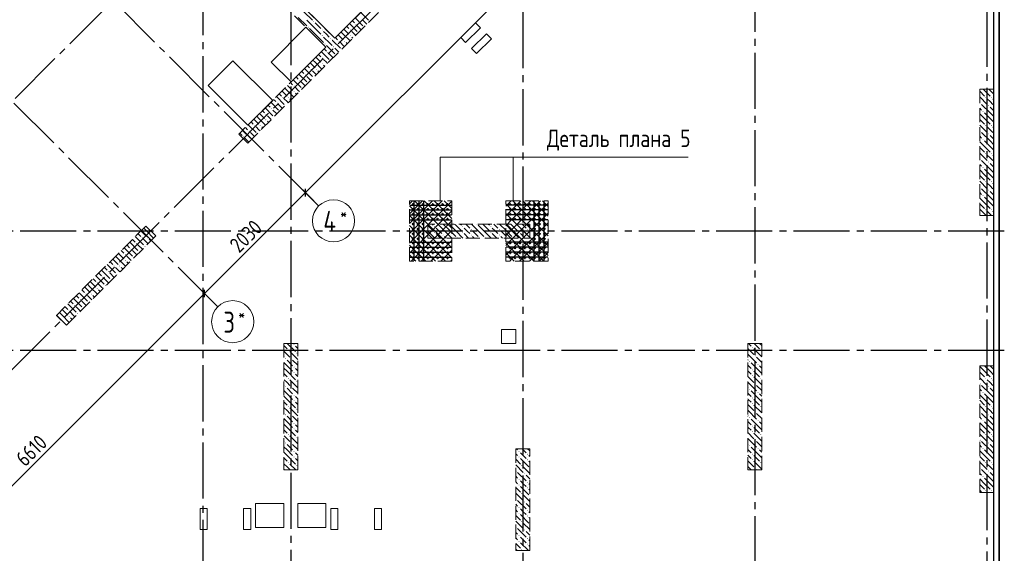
# Model space of a CAD drawing. Header units: millimetres. Extents: x 0 to 43617, y 0 to 59400.
# Tile 11 of 29: x 19218 to 33224, y 14442 to 22040. Entities that reach past the tile are written whole.
import ezdxf

# ---------------------------------------------------------------- set-up
doc = ezdxf.new("R2010")
doc.units = ezdxf.units.MM
doc.linetypes.add('______2', pattern=[270, 200, -70])
doc.linetypes.add('______5', pattern=[1100, 800, -100, 100, -100])
for name, color, linetype, lineweight in [('Standard', 7, 'Continuous', 25), ('Вспомогательная арматура', 7, 'Continuous', 25), ('ЖБ Пилон', 180, 'Continuous', 25), ('Оси', 40, '______5', 18), ('Поперечная арматура', 7, 'Continuous', 25), ('Примечания', 7, 'Continuous', 25)]:
    doc.layers.add(name, color=color, linetype=linetype, lineweight=lineweight)
doc.layers.add('ЖБ Перекрытие верхний уровень', color=7, linetype='Continuous', lineweight=25, true_color=0xe0e0ff)
doc.layers.add('ЖБ Стена верхний уровень', color=7, linetype='Continuous', lineweight=25, true_color=0x006e00)
doc.styles.add('GOST 2.304-81', font='txt')
doc.styles.add('ISOCPEUR', font='txt')

msp = doc.modelspace()

# ---------------------------------------------------------------- hatches: boundary and pattern name
at = {"layer": 'ЖБ Пилон', "linetype": 'Continuous', "lineweight": 18, "transparency": 33554687}
for points in [[(32954, 20933), (32961, 20940), (32967, 20933), (32961, 20927)], [(33034, 20933), (33041, 20940), (33047, 20933), (33041, 20927)], [(32874, 20853), (32881, 20860), (32887, 20853), (32881, 20847)], [(32914, 20733), (32921, 20740), (32927, 20733), (32921, 20727)], [(32994, 20813), (33001, 20820), (33007, 20813), (33001, 20807)], [(32874, 20453), (32881, 20460), (32887, 20453), (32881, 20447)], [(32954, 20533), (32961, 20540), (32967, 20533), (32961, 20527)], [(33034, 20533), (33041, 20540), (33047, 20533), (33041, 20527)], [(32914, 20333), (32921, 20340), (32927, 20333), (32921, 20327)], [(32994, 20413), (33001, 20420), (33007, 20413), (33001, 20407)], [(32874, 20053), (32881, 20060), (32887, 20053), (32881, 20047)], [(32954, 20133), (32961, 20140), (32967, 20133), (32961, 20127)], [(33034, 20133), (33041, 20140), (33047, 20133), (33041, 20127)], [(32914, 19933), (32921, 19940), (32927, 19933), (32921, 19927)], [(32994, 20013), (33001, 20020), (33007, 20013), (33001, 20007)], [(32874, 19653), (32881, 19660), (32887, 19653), (32881, 19647)], [(32954, 19733), (32961, 19740), (32967, 19733), (32961, 19727)], [(32994, 19613), (33001, 19620), (33007, 19613), (33001, 19607)], [(33034, 19733), (33041, 19740), (33047, 19733), (33041, 19727)], [(32914, 19533), (32921, 19540), (32927, 19533), (32921, 19527)], [(32954, 19333), (32961, 19340), (32967, 19333), (32961, 19327)], [(33034, 19333), (33041, 19340), (33047, 19333), (33041, 19327)], [(32874, 19253), (32881, 19260), (32887, 19253), (32884, 19250), (32878, 19250)], [(25114, 19093), (25121, 19100), (25127, 19093), (25121, 19087)], [(25234, 19053), (25241, 19060), (25247, 19053), (25241, 19047)], [(25324, 19130), (25321, 19127), (25318, 19130)], [(25514, 19093), (25521, 19100), (25527, 19093), (25521, 19087)], [(25634, 19053), (25641, 19060), (25647, 19053), (25641, 19047)], [(25724, 19130), (25721, 19127), (25718, 19130)], [(25914, 19093), (25921, 19100), (25927, 19093), (25921, 19087)], [(26034, 19053), (26041, 19060), (26047, 19053), (26041, 19047)], [(26124, 19130), (26121, 19127), (26118, 19130)], [(26314, 19093), (26321, 19100), (26327, 19093), (26321, 19087)], [(26434, 19053), (26441, 19060), (26447, 19053), (26441, 19047)], [(20954, 18933), (20961, 18940), (20967, 18933), (20961, 18927)], [(21034, 18933), (21041, 18940), (21047, 18933), (21041, 18927)], [(25034, 18933), (25041, 18940), (25047, 18933), (25044, 18930), (25038, 18930)], [(25114, 19013), (25121, 19020), (25127, 19013), (25121, 19007)], [(25234, 18973), (25241, 18980), (25247, 18973), (25241, 18967)], [(25354, 18933), (25361, 18940), (25367, 18933), (25364, 18930), (25358, 18930)], [(25434, 18933), (25441, 18940), (25447, 18933), (25444, 18930), (25438, 18930)], [(25514, 19013), (25521, 19020), (25527, 19013), (25521, 19007)], [(25634, 18973), (25641, 18980), (25647, 18973), (25641, 18967)], [(25754, 18933), (25761, 18940), (25767, 18933), (25764, 18930), (25758, 18930)], [(25834, 18933), (25841, 18940), (25847, 18933), (25844, 18930), (25838, 18930)], [(25914, 19013), (25921, 19020), (25927, 19013), (25921, 19007)], [(26034, 18973), (26041, 18980), (26047, 18973), (26041, 18967)], [(26154, 18933), (26161, 18940), (26167, 18933), (26164, 18930), (26158, 18930)], [(26234, 18933), (26241, 18940), (26247, 18933), (26244, 18930), (26238, 18930)], [(26314, 19013), (26321, 19020), (26327, 19013), (26321, 19007)], [(26434, 18973), (26441, 18980), (26447, 18973), (26441, 18967)], [(20794, 18773), (20801, 18780), (20807, 18773), (20801, 18767)], [(20874, 18853), (20881, 18860), (20887, 18853), (20881, 18847)], [(20994, 18813), (21001, 18820), (21007, 18813), (21001, 18807)], [(20714, 18693), (20721, 18700), (20727, 18693), (20721, 18687)], [(20834, 18653), (20841, 18660), (20847, 18653), (20841, 18647)], [(20914, 18733), (20921, 18740), (20927, 18733), (20921, 18727)], [(20554, 18533), (20561, 18540), (20567, 18533), (20561, 18527)], [(20634, 18533), (20641, 18540), (20647, 18533), (20641, 18527)], [(20714, 18613), (20721, 18620), (20727, 18613), (20721, 18607)], [(20394, 18373), (20401, 18380), (20407, 18373), (20401, 18367)], [(20474, 18453), (20481, 18460), (20487, 18453), (20481, 18447)], [(20594, 18413), (20601, 18420), (20607, 18413), (20601, 18407)], [(20314, 18293), (20321, 18300), (20327, 18293), (20321, 18287)], [(20314, 18213), (20321, 18220), (20327, 18213), (20321, 18207)], [(20434, 18253), (20441, 18260), (20447, 18253), (20441, 18247)], [(20514, 18333), (20521, 18340), (20527, 18333), (20521, 18327)], [(20154, 18133), (20161, 18140), (20167, 18133), (20161, 18127)], [(20234, 18133), (20241, 18140), (20247, 18133), (20241, 18127)], [(19994, 17973), (20001, 17980), (20007, 17973), (20001, 17967)], [(20074, 18053), (20081, 18060), (20087, 18053), (20081, 18047)], [(20114, 17933), (20121, 17940), (20127, 17933), (20121, 17927)], [(20194, 18013), (20201, 18020), (20207, 18013), (20201, 18007)], [(19914, 17893), (19921, 17900), (19927, 17893), (19921, 17887)], [(19914, 17813), (19921, 17820), (19927, 17813), (19921, 17807)], [(20034, 17853), (20041, 17860), (20047, 17853), (20041, 17847)], [(19836, 17734), (19841, 17740), (19847, 17733), (19842, 17728)], [(23114, 17413), (23121, 17420), (23127, 17413), (23121, 17407)], [(29634, 17373), (29641, 17380), (29647, 17373), (29641, 17367)], [(23034, 17333), (23041, 17340), (23047, 17333), (23041, 17327)], [(23154, 17293), (23161, 17300), (23167, 17293), (23161, 17287)], [(29674, 17253), (29681, 17260), (29687, 17253), (29681, 17247)], [(29754, 17333), (29761, 17340), (29767, 17333), (29761, 17327)], [(22994, 17213), (23001, 17220), (23007, 17213), (23001, 17207)], [(23074, 17213), (23081, 17220), (23087, 17213), (23081, 17207)], [(23114, 17093), (23121, 17100), (23127, 17093), (23121, 17087)], [(29594, 17173), (29601, 17180), (29607, 17173), (29601, 17167)], [(29714, 17133), (29721, 17140), (29727, 17133), (29721, 17127)], [(23114, 17013), (23121, 17020), (23127, 17013), (23121, 17007)], [(29634, 17053), (29641, 17060), (29647, 17053), (29641, 17047)], [(29634, 16973), (29641, 16980), (29647, 16973), (29641, 16967)], [(22994, 16813), (23001, 16820), (23007, 16813), (23001, 16807)], [(23034, 16933), (23041, 16940), (23047, 16933), (23041, 16927)], [(23074, 16813), (23081, 16820), (23087, 16813), (23081, 16807)], [(23154, 16893), (23161, 16900), (23167, 16893), (23161, 16887)], [(29674, 16853), (29681, 16860), (29687, 16853), (29681, 16847)], [(29754, 16933), (29761, 16940), (29767, 16933), (29761, 16927)], [(32874, 16853), (32881, 16860), (32887, 16853), (32881, 16847)], [(32954, 16933), (32961, 16940), (32967, 16933), (32961, 16927)], [(32994, 16813), (33001, 16820), (33007, 16813), (33001, 16807)], [(33034, 16933), (33041, 16940), (33047, 16933), (33041, 16927)], [(23114, 16693), (23121, 16700), (23127, 16693), (23121, 16687)], [(29594, 16773), (29601, 16780), (29607, 16773), (29601, 16767)], [(29714, 16733), (29721, 16740), (29727, 16733), (29721, 16727)], [(32914, 16733), (32921, 16740), (32927, 16733), (32921, 16727)], [(23034, 16533), (23041, 16540), (23047, 16533), (23041, 16527)], [(23114, 16613), (23121, 16620), (23127, 16613), (23121, 16607)], [(29634, 16653), (29641, 16660), (29647, 16653), (29641, 16647)], [(29634, 16573), (29641, 16580), (29647, 16573), (29641, 16567)], [(29754, 16533), (29761, 16540), (29767, 16533), (29761, 16527)], [(32954, 16533), (32961, 16540), (32967, 16533), (32961, 16527)], [(33034, 16533), (33041, 16540), (33047, 16533), (33041, 16527)], [(22994, 16413), (23001, 16420), (23007, 16413), (23001, 16407)], [(23074, 16413), (23081, 16420), (23087, 16413), (23081, 16407)], [(23154, 16493), (23161, 16500), (23167, 16493), (23161, 16487)], [(29674, 16453), (29681, 16460), (29687, 16453), (29681, 16447)], [(32874, 16453), (32881, 16460), (32887, 16453), (32881, 16447)], [(32994, 16413), (33001, 16420), (33007, 16413), (33001, 16407)], [(23114, 16293), (23121, 16300), (23127, 16293), (23121, 16287)], [(29594, 16373), (29601, 16380), (29607, 16373), (29601, 16367)], [(29634, 16253), (29641, 16260), (29647, 16253), (29641, 16247)], [(29714, 16333), (29721, 16340), (29727, 16333), (29721, 16327)], [(32914, 16333), (32921, 16340), (32927, 16333), (32921, 16327)], [(23034, 16133), (23041, 16140), (23047, 16133), (23041, 16127)], [(23114, 16213), (23121, 16220), (23127, 16213), (23121, 16207)], [(29634, 16173), (29641, 16180), (29647, 16173), (29641, 16167)], [(29754, 16133), (29761, 16140), (29767, 16133), (29761, 16127)], [(32954, 16133), (32961, 16140), (32967, 16133), (32961, 16127)], [(33034, 16133), (33041, 16140), (33047, 16133), (33041, 16127)], [(22994, 16013), (23001, 16020), (23007, 16013), (23001, 16007)], [(23074, 16013), (23081, 16020), (23087, 16013), (23081, 16007)], [(23154, 16093), (23161, 16100), (23167, 16093), (23161, 16087)], [(29594, 15973), (29601, 15980), (29607, 15973), (29601, 15967)], [(29674, 16053), (29681, 16060), (29687, 16053), (29681, 16047)], [(32874, 16053), (32881, 16060), (32887, 16053), (32881, 16047)], [(32994, 16013), (33001, 16020), (33007, 16013), (33001, 16007)], [(23114, 15893), (23121, 15900), (23127, 15893), (23121, 15887)], [(26314, 15893), (26321, 15900), (26327, 15893), (26321, 15887)], [(26434, 15853), (26441, 15860), (26447, 15853), (26441, 15847)], [(29634, 15853), (29641, 15860), (29647, 15853), (29641, 15847)], [(29714, 15933), (29721, 15940), (29727, 15933), (29721, 15927)], [(32914, 15933), (32921, 15940), (32927, 15933), (32921, 15927)], [(23034, 15733), (23041, 15740), (23047, 15733), (23041, 15727)], [(23114, 15813), (23121, 15820), (23127, 15813), (23121, 15807)], [(23154, 15693), (23161, 15700), (23167, 15693), (23161, 15687)], [(26314, 15813), (26321, 15820), (26327, 15813), (26321, 15807)], [(26354, 15693), (26361, 15700), (26367, 15693), (26361, 15687)], [(26434, 15773), (26441, 15780), (26447, 15773), (26441, 15767)], [(29634, 15773), (29641, 15780), (29647, 15773), (29641, 15767)], [(29754, 15733), (29761, 15740), (29767, 15733), (29761, 15727)], [(32954, 15733), (32961, 15740), (32967, 15733), (32961, 15727)], [(33034, 15733), (33041, 15740), (33047, 15733), (33041, 15727)], [(26274, 15613), (26281, 15620), (26287, 15613), (26281, 15607)], [(26394, 15573), (26401, 15580), (26407, 15573), (26401, 15567)], [(29674, 15653), (29681, 15660), (29687, 15653), (29681, 15647)], [(32874, 15653), (32881, 15660), (32887, 15653), (32881, 15647)], [(32994, 15613), (33001, 15620), (33007, 15613), (33001, 15607)], [(26314, 15493), (26321, 15500), (26327, 15493), (26321, 15487)], [(26314, 15413), (26321, 15420), (26327, 15413), (26321, 15407)], [(26434, 15453), (26441, 15460), (26447, 15453), (26441, 15447)], [(32914, 15533), (32921, 15540), (32927, 15533), (32921, 15527)], [(26354, 15293), (26361, 15300), (26367, 15293), (26361, 15287)], [(26434, 15373), (26441, 15380), (26447, 15373), (26441, 15367)], [(32954, 15333), (32961, 15340), (32967, 15333), (32961, 15327)], [(33034, 15333), (33041, 15340), (33047, 15333), (33041, 15327)], [(26274, 15213), (26281, 15220), (26287, 15213), (26281, 15207)], [(26394, 15173), (26401, 15180), (26407, 15173), (26401, 15167)], [(26314, 15093), (26321, 15100), (26327, 15093), (26321, 15087)], [(26314, 15013), (26321, 15020), (26327, 15013), (26321, 15007)], [(26434, 15053), (26441, 15060), (26447, 15053), (26441, 15047)], [(26354, 14893), (26361, 14900), (26367, 14893), (26361, 14887)], [(26434, 14973), (26441, 14980), (26447, 14973), (26441, 14967)], [(26274, 14813), (26281, 14820), (26287, 14813), (26281, 14807)], [(26394, 14773), (26401, 14780), (26407, 14773), (26401, 14767)], [(26314, 14693), (26321, 14700), (26327, 14693), (26321, 14687)], [(26314, 14613), (26321, 14620), (26327, 14613), (26321, 14607)], [(26434, 14653), (26441, 14660), (26447, 14653), (26441, 14647)], [(26434, 14573), (26441, 14580), (26447, 14573), (26441, 14567)], [(26354, 14493), (26361, 14500), (26367, 14493), (26361, 14487)]]:
    msp.add_hatch(color=7, dxfattribs=at).paths.add_polyline_path(points, flags=16)
at = {"layer": 'ЖБ Стена верхний уровень', "linetype": 'Continuous', "lineweight": 18, "transparency": 33554687}
for points in [[(23394, 22013), (23401, 22020), (23407, 22013), (23401, 22007)], [(23314, 21933), (23321, 21940), (23327, 21933), (23321, 21927)], [(23514, 21893), (23521, 21900), (23527, 21893), (23521, 21887)], [(23914, 21893), (23921, 21900), (23927, 21893), (23921, 21887)], [(23994, 21973), (24001, 21980), (24007, 21973), (24001, 21967)], [(23514, 21813), (23521, 21820), (23527, 21813), (23521, 21807)], [(23634, 21773), (23641, 21780), (23647, 21773), (23641, 21767)], [(23754, 21733), (23761, 21740), (23767, 21733), (23761, 21727)], [(23834, 21733), (23841, 21740), (23847, 21733), (23841, 21727)], [(23914, 21813), (23921, 21820), (23927, 21813), (23921, 21807)], [(23554, 21693), (23561, 21700), (23567, 21693), (23561, 21687)], [(23594, 21573), (23601, 21580), (23607, 21573), (23601, 21567)], [(23674, 21653), (23681, 21660), (23687, 21653), (23681, 21647)], [(23514, 21493), (23521, 21500), (23527, 21493), (23521, 21487)], [(23354, 21333), (23361, 21340), (23367, 21333), (23361, 21327)], [(23434, 21333), (23441, 21340), (23447, 21333), (23441, 21327)], [(23514, 21413), (23521, 21420), (23527, 21413), (23521, 21407)], [(23194, 21173), (23201, 21180), (23207, 21173), (23201, 21167)], [(23274, 21253), (23281, 21260), (23287, 21253), (23281, 21247)], [(23114, 21093), (23121, 21100), (23127, 21093), (23121, 21087)], [(23114, 21013), (23121, 21020), (23127, 21013), (23121, 21007)], [(22954, 20933), (22961, 20940), (22967, 20933), (22961, 20927)], [(23034, 20933), (23041, 20940), (23047, 20933), (23041, 20927)], [(22794, 20773), (22801, 20780), (22807, 20773), (22801, 20767)], [(22874, 20853), (22881, 20860), (22887, 20853), (22881, 20847)], [(22714, 20693), (22721, 20700), (22727, 20693), (22721, 20687)], [(22714, 20613), (22721, 20620), (22727, 20613), (22721, 20607)], [(22474, 20453), (22481, 20460), (22487, 20453), (22481, 20447)], [(22554, 20533), (22561, 20540), (22567, 20533), (22561, 20527)], [(22634, 20533), (22641, 20540), (22647, 20533), (22641, 20527)], [(22394, 20373), (22401, 20380), (22407, 20373), (22401, 20367)]]:
    msp.add_hatch(color=7, dxfattribs=at).paths.add_polyline_path(points, flags=16)

# ---------------------------------------------------------------- linework, layer by layer
at = {"layer": 'Standard', "color": 7, "linetype": 'Continuous', "lineweight": 13, "transparency": 33554687}
for p, q in [((23282, 19577), (28981, 25276)), ((21846, 18142), (23282, 19577)), ((17173, 13468), (21846, 18142))]:
    msp.add_line(p, q, dxfattribs=at)
at = {"layer": 'Standard', "color": 251, "linetype": 'Continuous', "lineweight": -3, "true_color": 0x656565, "transparency": 33554687}
for p, q in [((23282, 19577), (23194, 19665)), ((23282, 19577), (23370, 19489)), ((23282, 19577), (23400, 19459)), ((21846, 18142), (21758, 18230)), ((21846, 18142), (21935, 18053)), ((21846, 18142), (21965, 18023))]:
    msp.add_line(p, q, dxfattribs=at)
at = {"layer": 'Standard', "color": 7, "linetype": 'Continuous', "lineweight": 25, "transparency": 33554687}
for p, q in [((23282, 19524), (23282, 19630)), ((21846, 18089), (21846, 18195))]:
    msp.add_line(p, q, dxfattribs=at)
at = {"layer": 'Standard', "color": 254, "linetype": 'Continuous', "lineweight": 35, "true_color": 0xc4c4ff, "transparency": 33554687}
msp.add_lwpolyline([(7324, 10030), (33149, 10030), (33149, 57295), (7324, 57295), (7324, 10030)], dxfattribs=at)
at = {"layer": 'Standard', "color": 7, "linetype": 'Continuous', "lineweight": 25, "transparency": 33554687}
msp.add_lwpolyline([(7394, 10100), (33074, 10100), (33074, 57220), (7394, 57220), (7394, 10100)], dxfattribs=at)
at = {"layer": 'Standard', "color": 7, "linetype": 'Continuous', "lineweight": 13, "transparency": 33554687}
msp.add_lwpolyline([(7674, 10380), (33074, 10380), (33074, 57220), (7674, 57220), (7674, 10380)], dxfattribs=at)
at = {"layer": 'Вспомогательная арматура', "color": 7, "linetype": 'Continuous', "lineweight": 25, "transparency": 33554687}
for p, q in [((24769, 19400), (25359, 19400)), ((24769, 19330), (25359, 19330)), ((24824, 19455), (24824, 18605)), ((24894, 19455), (24894, 18605)), ((24964, 19455), (24964, 18605)), ((26729, 19400), (26139, 19400)), ((26729, 19330), (26139, 19330)), ((26534, 19455), (26534, 18605)), ((26604, 19455), (26604, 18605)), ((26674, 19455), (26674, 18605)), ((24769, 19260), (25359, 19260)), ((24769, 19190), (25359, 19190)), ((26729, 19260), (26139, 19260)), ((26729, 19190), (26139, 19190)), ((24769, 18870), (25359, 18870)), ((24769, 18800), (25359, 18800)), ((26729, 18870), (26139, 18870)), ((26729, 18800), (26139, 18800)), ((24769, 18730), (25359, 18730)), ((24769, 18660), (25359, 18660)), ((26729, 18730), (26139, 18730)), ((26729, 18660), (26139, 18660))]:
    msp.add_line(p, q, dxfattribs=at)
at = {"layer": 'ЖБ Перекрытие верхний уровень', "color": 7, "linetype": 'Continuous', "lineweight": 18, "transparency": 33554687}
for p, q in [((33074, 10100), (33074, 25060)), ((23700, 21775), (26560, 24635)), ((22788, 22687), (23700, 21775)), ((25703, 21996), (25491, 21784)), ((25774, 21925), (25703, 21996)), ((23290, 21931), (22795, 21436)), ((23573, 21648), (23290, 21931)), ((25561, 21713), (25774, 21925)), ((25491, 21784), (25561, 21713)), ((25858, 21840), (25646, 21628)), ((25717, 21557), (25929, 21769)), ((25929, 21769), (25858, 21840)), ((23078, 21153), (23573, 21648)), ((25646, 21628), (25717, 21557)), ((22251, 21456), (21898, 21103)), ((22817, 20891), (22251, 21456)), ((22795, 21436), (23078, 21153)), ((21898, 21103), (22463, 20537)), ((22463, 20537), (22817, 20891)), ((26274, 17630), (26074, 17630)), ((26074, 17630), (26074, 17430)), ((26274, 17430), (26274, 17630)), ((26074, 17430), (26274, 17430)), ((22974, 15150), (22574, 15150)), ((22574, 15150), (22574, 14810)), ((22974, 14810), (22974, 15150)), ((23574, 15150), (23174, 15150)), ((23174, 15150), (23174, 14810)), ((23574, 14810), (23574, 15150)), ((21884, 15080), (21784, 15080)), ((21784, 15080), (21784, 14780)), ((21884, 14780), (21884, 15080)), ((22504, 15080), (22404, 15080)), ((22404, 15080), (22404, 14780)), ((22504, 14780), (22504, 15080)), ((23744, 15080), (23644, 15080)), ((23644, 15080), (23644, 14780)), ((23744, 14780), (23744, 15080)), ((24364, 15080), (24264, 15080)), ((24264, 15080), (24264, 14780)), ((24364, 14780), (24364, 15080)), ((21784, 14780), (21884, 14780)), ((22404, 14780), (22504, 14780)), ((22574, 14810), (22974, 14810)), ((23174, 14810), (23574, 14810)), ((23644, 14780), (23744, 14780)), ((24264, 14780), (24364, 14780))]:
    msp.add_line(p, q, dxfattribs=at)
at = {"layer": 'ЖБ Пилон', "color": 253, "linetype": '______2', "lineweight": 13, "true_color": 0xa0a0a0, "transparency": 33554687}
for p, q in [((32874, 21050), (32874, 19250)), ((33074, 21050), (32874, 21050)), ((33074, 19250), (33074, 21050)), ((32874, 19250), (33074, 19250)), ((21013, 19102), (19740, 17829)), ((21155, 18961), (21013, 19102)), ((26474, 19130), (25024, 19130)), ((25024, 19130), (25024, 18930)), ((26474, 18930), (26474, 19130)), ((19882, 17688), (21155, 18961)), ((25024, 18930), (26474, 18930)), ((19740, 17829), (19882, 17688)), ((22974, 17430), (22974, 15630)), ((23174, 17430), (22974, 17430)), ((23174, 15630), (23174, 17430)), ((29574, 17430), (29574, 15630)), ((29774, 17430), (29574, 17430)), ((29774, 15630), (29774, 17430)), ((32874, 17110), (32874, 15310)), ((33074, 17110), (32874, 17110)), ((33074, 15310), (33074, 17110)), ((26274, 15930), (26274, 14480)), ((26474, 15930), (26274, 15930)), ((26474, 14480), (26474, 15930)), ((22974, 15630), (23174, 15630)), ((29574, 15630), (29774, 15630)), ((32874, 15310), (33074, 15310)), ((26274, 14480), (26474, 14480))]:
    msp.add_line(p, q, dxfattribs=at)
at = {"layer": 'ЖБ Пилон', "color": 9, "linetype": 'Continuous', "lineweight": 18, "true_color": 0xc7c7c7, "transparency": 33554687}
for p, q in [((32874, 21020), (32941, 20953)), ((32941, 21033), (32924, 21050)), ((32941, 21033), (33021, 20953)), ((33004, 21050), (33021, 21033)), ((33021, 21033), (33074, 20980)), ((32874, 20940), (32981, 20833)), ((33021, 20873), (32981, 20913)), ((33061, 20833), (33021, 20873)), ((33061, 20913), (33074, 20900)), ((32874, 20780), (32901, 20753)), ((33021, 20713), (32901, 20833)), ((33021, 20793), (33074, 20740)), ((32941, 20633), (32874, 20700)), ((32874, 20620), (32941, 20553)), ((32941, 20713), (33021, 20633)), ((32941, 20633), (33021, 20553)), ((33021, 20713), (33074, 20660)), ((33021, 20633), (33074, 20580)), ((32874, 20540), (32981, 20433)), ((33021, 20473), (32981, 20513)), ((33061, 20433), (33021, 20473)), ((33061, 20513), (33074, 20500)), ((32874, 20380), (32901, 20353)), ((33021, 20313), (32901, 20433)), ((32941, 20313), (33021, 20233)), ((33021, 20393), (33074, 20340)), ((33021, 20313), (33074, 20260)), ((32941, 20233), (32874, 20300)), ((32874, 20220), (32941, 20153)), ((32941, 20233), (33021, 20153)), ((33021, 20233), (33074, 20180)), ((32874, 20140), (32981, 20033)), ((33021, 19913), (32901, 20033)), ((33021, 20073), (32981, 20113)), ((33061, 20033), (33021, 20073)), ((33061, 20113), (33074, 20100)), ((32874, 19980), (32901, 19953)), ((32941, 19833), (32874, 19900)), ((32941, 19913), (33021, 19833)), ((33021, 19993), (33074, 19940)), ((33021, 19913), (33074, 19860)), ((32874, 19820), (32941, 19753)), ((32941, 19833), (33021, 19753)), ((33021, 19833), (33074, 19780)), ((32874, 19740), (32981, 19633)), ((33021, 19513), (32901, 19633)), ((33021, 19673), (32981, 19713)), ((33061, 19633), (33021, 19673)), ((33061, 19713), (33074, 19700)), ((32874, 19580), (32901, 19553)), ((32941, 19433), (32874, 19500)), ((32941, 19513), (33021, 19433)), ((33021, 19593), (33074, 19540)), ((33021, 19513), (33074, 19460)), ((32874, 19420), (32941, 19353)), ((32874, 19340), (32964, 19250)), ((32941, 19433), (33021, 19353)), ((33021, 19433), (33074, 19380)), ((33021, 19273), (32981, 19313)), ((33044, 19250), (33021, 19273)), ((33061, 19313), (33074, 19300)), ((20983, 19072), (21021, 19033)), ((25024, 19110), (25101, 19033)), ((25084, 19130), (25101, 19113)), ((25181, 19033), (25141, 19073)), ((25164, 19130), (25221, 19073)), ((25341, 19033), (25244, 19130)), ((25341, 19113), (25421, 19033)), ((25421, 19113), (25404, 19130)), ((25421, 19113), (25501, 19033)), ((25484, 19130), (25501, 19113)), ((25581, 19033), (25541, 19073)), ((25564, 19130), (25621, 19073)), ((25741, 19033), (25644, 19130)), ((25741, 19113), (25821, 19033)), ((25821, 19113), (25804, 19130)), ((25821, 19113), (25901, 19033)), ((25884, 19130), (25901, 19113)), ((25981, 19033), (25941, 19073)), ((25964, 19130), (26021, 19073)), ((26141, 19033), (26044, 19130)), ((26141, 19113), (26221, 19033)), ((26221, 19113), (26204, 19130)), ((26221, 19113), (26301, 19033)), ((26284, 19130), (26301, 19113)), ((26381, 19033), (26341, 19073)), ((26364, 19130), (26421, 19073)), ((26474, 19100), (26444, 19130)), ((20823, 18912), (20861, 18873)), ((20863, 18952), (20981, 18833)), ((20903, 18992), (20941, 18953)), ((20943, 19032), (21021, 18953)), ((21021, 18873), (20981, 18913)), ((21021, 19033), (21124, 18930)), ((21061, 18913), (21084, 18890)), ((25024, 19030), (25124, 18930)), ((25141, 18993), (25204, 18930)), ((25221, 18993), (25181, 19033)), ((25261, 19033), (25341, 18953)), ((25261, 18953), (25284, 18930)), ((25341, 19033), (25421, 18953)), ((25421, 19033), (25524, 18930)), ((25541, 18993), (25604, 18930)), ((25621, 18993), (25581, 19033)), ((25661, 19033), (25741, 18953)), ((25661, 18953), (25684, 18930)), ((25741, 19033), (25821, 18953)), ((25821, 19033), (25924, 18930)), ((25941, 18993), (26004, 18930)), ((26021, 18993), (25981, 19033)), ((26061, 19033), (26141, 18953)), ((26061, 18953), (26084, 18930)), ((26141, 19033), (26221, 18953)), ((26221, 19033), (26324, 18930)), ((26341, 18993), (26404, 18930)), ((26421, 18993), (26381, 19033)), ((26461, 19033), (26474, 19020)), ((26461, 18953), (26474, 18940)), ((20703, 18792), (20821, 18673)), ((20743, 18832), (20781, 18793)), ((20783, 18872), (20901, 18753)), ((20964, 18770), (20901, 18833)), ((21044, 18850), (21021, 18873)), ((20543, 18632), (20621, 18553)), ((20583, 18672), (20621, 18633)), ((20621, 18633), (20724, 18530)), ((20623, 18712), (20701, 18633)), ((20663, 18752), (20701, 18713)), ((20781, 18633), (20741, 18673)), ((20804, 18610), (20781, 18633)), ((20884, 18690), (20821, 18753)), ((20423, 18512), (20461, 18473)), ((20463, 18552), (20581, 18433)), ((20503, 18592), (20541, 18553)), ((20621, 18473), (20581, 18513)), ((20661, 18513), (20684, 18490)), ((20741, 18593), (20764, 18570)), ((20263, 18352), (20301, 18313)), ((20303, 18392), (20421, 18273)), ((20343, 18432), (20381, 18393)), ((20383, 18472), (20501, 18353)), ((20484, 18290), (20421, 18353)), ((20564, 18370), (20501, 18433)), ((20644, 18450), (20621, 18473)), ((20143, 18232), (20221, 18153)), ((20183, 18272), (20221, 18233)), ((20221, 18233), (20324, 18130)), ((20223, 18312), (20301, 18233)), ((20381, 18233), (20341, 18273)), ((20404, 18210), (20381, 18233)), ((19983, 18072), (20101, 17953)), ((20023, 18112), (20061, 18073)), ((20063, 18152), (20181, 18033)), ((20103, 18192), (20141, 18153)), ((20221, 18073), (20181, 18113)), ((20244, 18050), (20221, 18073)), ((20261, 18113), (20284, 18090)), ((20341, 18193), (20364, 18170)), ((19863, 17952), (19901, 17913)), ((19903, 17992), (20021, 17873)), ((19943, 18032), (19981, 17993)), ((20084, 17890), (20021, 17953)), ((20164, 17970), (20101, 18033)), ((19743, 17832), (19821, 17753)), ((19783, 17872), (19821, 17833)), ((19821, 17833), (19924, 17730)), ((19823, 17912), (19901, 17833)), ((19981, 17833), (19941, 17873)), ((19941, 17793), (19964, 17770)), ((20004, 17810), (19981, 17833)), ((19861, 17713), (19884, 17690)), ((22974, 17400), (23021, 17353)), ((23024, 17430), (23141, 17313)), ((23141, 17393), (23174, 17360)), ((29621, 17393), (29584, 17430)), ((29664, 17430), (29741, 17353)), ((29744, 17430), (29774, 17400)), ((22974, 17240), (22981, 17233)), ((23021, 17273), (22981, 17313)), ((23061, 17233), (23021, 17273)), ((23061, 17313), (23174, 17200)), ((29574, 17360), (29661, 17273)), ((29581, 17273), (29701, 17153)), ((29661, 17353), (29774, 17240)), ((29774, 17160), (29701, 17233)), ((23021, 17113), (22974, 17160)), ((23021, 17193), (23101, 17113)), ((23021, 17113), (23101, 17033)), ((23101, 17193), (23174, 17120)), ((29574, 17200), (29581, 17193)), ((29574, 17120), (29621, 17073)), ((29741, 17033), (29621, 17153)), ((29741, 17113), (29774, 17080)), ((32941, 17033), (32874, 17100)), ((32944, 17110), (33021, 17033)), ((33024, 17110), (33074, 17060)), ((22974, 17080), (23021, 17033)), ((22974, 17000), (23021, 16953)), ((23021, 17033), (23141, 16913)), ((23174, 17040), (23141, 17073)), ((23141, 16993), (23174, 16960)), ((29581, 17033), (29574, 17040)), ((29574, 16960), (29661, 16873)), ((29621, 16993), (29581, 17033)), ((29661, 17033), (29741, 16953)), ((29661, 16953), (29774, 16840)), ((29741, 17033), (29774, 17000)), ((32874, 17020), (32941, 16953)), ((32941, 17033), (33021, 16953)), ((33021, 17033), (33074, 16980)), ((22974, 16840), (22981, 16833)), ((23021, 16873), (22981, 16913)), ((23061, 16833), (23021, 16873)), ((23061, 16913), (23174, 16800)), ((29581, 16873), (29701, 16753)), ((29774, 16760), (29701, 16833)), ((32874, 16940), (32981, 16833)), ((33021, 16713), (32901, 16833)), ((33021, 16873), (32981, 16913)), ((33061, 16833), (33021, 16873)), ((33061, 16913), (33074, 16900)), ((23021, 16713), (22974, 16760)), ((22974, 16680), (23021, 16633)), ((23021, 16793), (23101, 16713)), ((23021, 16713), (23101, 16633)), ((23101, 16793), (23174, 16720)), ((23174, 16640), (23141, 16673)), ((29574, 16800), (29581, 16793)), ((29574, 16720), (29621, 16673)), ((29741, 16633), (29621, 16753)), ((29741, 16713), (29774, 16680)), ((32874, 16780), (32901, 16753)), ((32941, 16633), (32874, 16700)), ((32941, 16713), (33021, 16633)), ((33021, 16793), (33074, 16740)), ((33021, 16713), (33074, 16660)), ((22974, 16600), (23021, 16553)), ((23021, 16633), (23141, 16513)), ((23141, 16593), (23174, 16560)), ((29581, 16633), (29574, 16640)), ((29574, 16560), (29661, 16473)), ((29621, 16593), (29581, 16633)), ((29661, 16633), (29741, 16553)), ((29661, 16553), (29774, 16440)), ((29741, 16633), (29774, 16600)), ((32874, 16620), (32941, 16553)), ((32874, 16540), (32981, 16433)), ((32941, 16633), (33021, 16553)), ((33021, 16633), (33074, 16580)), ((22974, 16440), (22981, 16433)), ((23021, 16473), (22981, 16513)), ((23061, 16433), (23021, 16473)), ((23021, 16393), (23101, 16313)), ((23061, 16513), (23174, 16400)), ((23101, 16393), (23174, 16320)), ((29574, 16400), (29581, 16393)), ((29581, 16473), (29701, 16353)), ((29774, 16360), (29701, 16433)), ((33021, 16313), (32901, 16433)), ((33021, 16473), (32981, 16513)), ((33061, 16433), (33021, 16473)), ((33021, 16393), (33074, 16340)), ((33061, 16513), (33074, 16500)), ((23021, 16313), (22974, 16360)), ((22974, 16280), (23021, 16233)), ((23021, 16313), (23101, 16233)), ((23174, 16240), (23141, 16273)), ((29574, 16320), (29621, 16273)), ((29741, 16233), (29621, 16353)), ((29741, 16313), (29774, 16280)), ((32874, 16380), (32901, 16353)), ((32941, 16233), (32874, 16300)), ((32941, 16313), (33021, 16233)), ((33021, 16313), (33074, 16260)), ((22974, 16200), (23021, 16153)), ((23021, 16073), (22981, 16113)), ((23021, 16233), (23141, 16113)), ((23061, 16113), (23174, 16000)), ((23141, 16193), (23174, 16160)), ((29581, 16233), (29574, 16240)), ((29574, 16160), (29661, 16073)), ((29621, 16193), (29581, 16233)), ((29661, 16233), (29741, 16153)), ((29661, 16153), (29774, 16040)), ((29741, 16233), (29774, 16200)), ((32874, 16220), (32941, 16153)), ((32874, 16140), (32981, 16033)), ((32941, 16233), (33021, 16153)), ((33021, 16073), (32981, 16113)), ((33021, 16233), (33074, 16180)), ((33061, 16113), (33074, 16100)), ((22974, 16040), (22981, 16033)), ((23061, 16033), (23021, 16073)), ((23021, 15993), (23101, 15913)), ((23101, 15993), (23174, 15920)), ((29574, 16000), (29581, 15993)), ((29581, 16073), (29701, 15953)), ((29774, 15960), (29701, 16033)), ((32874, 15980), (32901, 15953)), ((33021, 15913), (32901, 16033)), ((33061, 16033), (33021, 16073)), ((33021, 15993), (33074, 15940)), ((23021, 15913), (22974, 15960)), ((22974, 15880), (23021, 15833)), ((23021, 15913), (23101, 15833)), ((23021, 15833), (23141, 15713)), ((23174, 15840), (23141, 15873)), ((26274, 15860), (26301, 15833)), ((26284, 15930), (26301, 15913)), ((26381, 15833), (26341, 15873)), ((26364, 15930), (26421, 15873)), ((26421, 15793), (26381, 15833)), ((26474, 15900), (26444, 15930)), ((26461, 15833), (26474, 15820)), ((29574, 15920), (29621, 15873)), ((29581, 15833), (29574, 15840)), ((29621, 15793), (29581, 15833)), ((29741, 15833), (29621, 15953)), ((29661, 15833), (29741, 15753)), ((29741, 15913), (29774, 15880)), ((29741, 15833), (29774, 15800)), ((32941, 15833), (32874, 15900)), ((32941, 15913), (33021, 15833)), ((32941, 15833), (33021, 15753)), ((33021, 15913), (33074, 15860)), ((33021, 15833), (33074, 15780)), ((22974, 15800), (23021, 15753)), ((23021, 15673), (22981, 15713)), ((23061, 15713), (23144, 15630)), ((23141, 15793), (23174, 15760)), ((26274, 15780), (26341, 15713)), ((26274, 15700), (26381, 15593)), ((26341, 15793), (26461, 15673)), ((26461, 15753), (26474, 15740)), ((29574, 15760), (29661, 15673)), ((29661, 15753), (29774, 15640)), ((32874, 15820), (32941, 15753)), ((32874, 15740), (32981, 15633)), ((33021, 15673), (32981, 15713)), ((33061, 15713), (33074, 15700)), ((22974, 15640), (22981, 15633)), ((23061, 15633), (23021, 15673)), ((26301, 15593), (26421, 15473)), ((26381, 15673), (26474, 15580)), ((26474, 15500), (26421, 15553)), ((29581, 15673), (29624, 15630)), ((29704, 15630), (29701, 15633)), ((32874, 15580), (32901, 15553)), ((33021, 15513), (32901, 15633)), ((33061, 15633), (33021, 15673)), ((33021, 15593), (33074, 15540)), ((26274, 15540), (26301, 15513)), ((26274, 15460), (26301, 15433)), ((26381, 15433), (26341, 15473)), ((26421, 15393), (26381, 15433)), ((26461, 15433), (26474, 15420)), ((32941, 15433), (32874, 15500)), ((32874, 15420), (32941, 15353)), ((32941, 15513), (33021, 15433)), ((32941, 15433), (33021, 15353)), ((33021, 15513), (33074, 15460)), ((33021, 15433), (33074, 15380)), ((26274, 15380), (26341, 15313)), ((26274, 15300), (26381, 15193)), ((26341, 15393), (26461, 15273)), ((26381, 15273), (26474, 15180)), ((26461, 15353), (26474, 15340)), ((32874, 15340), (32904, 15310)), ((32984, 15310), (32981, 15313)), ((33061, 15313), (33064, 15310)), ((26274, 15140), (26301, 15113)), ((26301, 15193), (26421, 15073)), ((26474, 15100), (26421, 15153)), ((26274, 15060), (26301, 15033)), ((26381, 15033), (26341, 15073)), ((26341, 14993), (26461, 14873)), ((26421, 14993), (26381, 15033)), ((26461, 15033), (26474, 15020)), ((26274, 14980), (26341, 14913)), ((26274, 14900), (26381, 14793)), ((26381, 14873), (26474, 14780)), ((26461, 14953), (26474, 14940)), ((26274, 14740), (26301, 14713)), ((26301, 14793), (26421, 14673)), ((26474, 14700), (26421, 14753)), ((26274, 14660), (26301, 14633)), ((26274, 14580), (26341, 14513)), ((26381, 14633), (26341, 14673)), ((26341, 14593), (26454, 14480)), ((26421, 14593), (26381, 14633)), ((26461, 14633), (26474, 14620)), ((26274, 14500), (26294, 14480)), ((26461, 14553), (26474, 14540))]:
    msp.add_line(p, q, dxfattribs=at)
at = {"layer": 'ЖБ Стена верхний уровень', "color": 251, "linetype": '______2', "lineweight": 13, "true_color": 0x656565, "transparency": 33554687}
for p, q in [((21791, 23430), (23573, 21648)), ((23700, 21775), (22788, 22687)), ((24315, 22390), (23700, 21775)), ((22463, 20283), (24443, 22263)), ((23573, 21648), (22335, 20410)), ((22335, 20410), (22463, 20283))]:
    msp.add_line(p, q, dxfattribs=at)
at = {"layer": 'ЖБ Стена верхний уровень', "color": 9, "linetype": 'Continuous', "lineweight": 18, "true_color": 0xc7c7c7, "transparency": 33554687}
for p, q in [((23261, 22153), (23381, 22033)), ((24070, 22144), (24181, 22033)), ((23181, 22073), (23301, 21953)), ((23421, 21913), (23301, 22033)), ((23421, 21993), (23501, 21913)), ((23950, 22024), (23981, 21993)), ((23990, 22064), (24101, 21953)), ((24157, 21977), (24101, 22033)), ((23341, 21913), (23421, 21833)), ((23421, 21913), (23501, 21833)), ((23581, 21833), (23541, 21873)), ((23790, 21864), (23821, 21833)), ((23830, 21904), (23901, 21833)), ((23870, 21944), (23901, 21913)), ((23910, 21984), (24021, 21873)), ((23981, 21833), (23941, 21873)), ((24077, 21897), (24021, 21953)), ((23421, 21833), (23541, 21713)), ((23541, 21793), (23630, 21704)), ((23621, 21793), (23581, 21833)), ((23661, 21753), (23670, 21744)), ((23670, 21744), (23781, 21633)), ((23710, 21784), (23741, 21753)), ((23750, 21824), (23821, 21753)), ((23821, 21673), (23781, 21713)), ((23821, 21833), (23917, 21737)), ((23861, 21713), (23877, 21697)), ((23941, 21793), (23957, 21777)), ((23997, 21817), (23981, 21833)), ((23510, 21584), (23621, 21473)), ((23550, 21624), (23581, 21593)), ((23581, 21673), (23590, 21664)), ((23590, 21664), (23701, 21553)), ((23630, 21704), (23661, 21673)), ((23757, 21577), (23701, 21633)), ((23837, 21657), (23821, 21673)), ((23390, 21464), (23421, 21433)), ((23421, 21433), (23517, 21337)), ((23430, 21504), (23501, 21433)), ((23470, 21544), (23501, 21513)), ((23581, 21433), (23541, 21473)), ((23597, 21417), (23581, 21433)), ((23677, 21497), (23621, 21553)), ((23230, 21304), (23261, 21273)), ((23270, 21344), (23381, 21233)), ((23310, 21384), (23341, 21353)), ((23350, 21424), (23421, 21353)), ((23421, 21273), (23381, 21313)), ((23461, 21313), (23477, 21297)), ((23541, 21393), (23557, 21377)), ((23110, 21184), (23221, 21073)), ((23150, 21224), (23181, 21193)), ((23190, 21264), (23301, 21153)), ((23277, 21097), (23221, 21153)), ((23357, 21177), (23301, 21233)), ((23437, 21257), (23421, 21273)), ((22950, 21024), (23021, 20953)), ((22990, 21064), (23021, 21033)), ((23021, 21033), (23117, 20937)), ((23030, 21104), (23101, 21033)), ((23070, 21144), (23101, 21113)), ((23181, 21033), (23141, 21073)), ((23197, 21017), (23181, 21033)), ((22830, 20904), (22861, 20873)), ((22870, 20944), (22981, 20833)), ((22910, 20984), (22941, 20953)), ((23021, 20873), (22981, 20913)), ((23037, 20857), (23021, 20873)), ((23061, 20913), (23077, 20897)), ((23141, 20993), (23157, 20977)), ((22670, 20744), (22701, 20713)), ((22710, 20784), (22821, 20673)), ((22750, 20824), (22781, 20793)), ((22790, 20864), (22901, 20753)), ((22877, 20697), (22821, 20753)), ((22957, 20777), (22901, 20833)), ((22550, 20624), (22621, 20553)), ((22590, 20664), (22621, 20633)), ((22621, 20633), (22717, 20537)), ((22630, 20704), (22701, 20633)), ((22781, 20633), (22741, 20673)), ((22741, 20593), (22757, 20577)), ((22797, 20617), (22781, 20633)), ((22390, 20464), (22501, 20353)), ((22430, 20504), (22461, 20473)), ((22470, 20544), (22581, 20433)), ((22510, 20584), (22541, 20553)), ((22621, 20473), (22581, 20513)), ((22637, 20457), (22621, 20473)), ((22661, 20513), (22677, 20497)), ((22350, 20424), (22381, 20393)), ((22477, 20297), (22421, 20353)), ((22557, 20377), (22501, 20433))]:
    msp.add_line(p, q, dxfattribs=at)
at = {"layer": 'Оси', "color": 8, "linetype": '______5', "lineweight": -3, "transparency": 33554687}
for p, q in [((21824, 57820), (21824, 7100)), ((23074, 50790), (23074, 7100)), ((26374, 50750), (26374, 7100)), ((12153, 13919), (31163, 32929)), ((14416, 12363), (33072, 31020)), ((23471, 19388), (16584, 26275)), ((29674, 25969), (29674, 7100)), ((32974, 25469), (32974, 7100)), ((22036, 17952), (15820, 24169)), ((33224, 19030), (4600, 19030)), ((33224, 17330), (4600, 17330))]:
    msp.add_line(p, q, dxfattribs=at)
at = {"layer": 'Оси', "color": 7, "linetype": 'Continuous', "lineweight": 13, "transparency": 33554687}
for centre in [(23683, 19176), (22248, 17740)]:
    msp.add_circle(centre, 300, dxfattribs=at)
at = {"layer": 'Поперечная арматура', "color": 7, "linetype": 'Continuous', "lineweight": 50, "transparency": 33554687}
for centre in [(24814, 19410), (24814, 19340), (24884, 19410), (24884, 19340), (24954, 19410), (24954, 19340), (25024, 19410), (25024, 19340), (25094, 19410), (25094, 19340), (25164, 19410), (25164, 19340), (25234, 19410), (25234, 19340), (25304, 19410), (25304, 19340), (26194, 19410), (26194, 19340), (26264, 19410), (26264, 19340), (26334, 19410), (26334, 19340), (26404, 19410), (26404, 19340), (26474, 19410), (26474, 19340), (26544, 19410), (26544, 19340), (26614, 19410), (26614, 19340), (26684, 19410), (26684, 19340), (24814, 19270), (24814, 19200), (24884, 19270), (24884, 19200), (24954, 19270), (24954, 19200), (25024, 19270), (25024, 19200), (25094, 19270), (25094, 19200), (25164, 19270), (25164, 19200), (25234, 19270), (25234, 19200), (25304, 19270), (25304, 19200), (26194, 19270), (26194, 19200), (26264, 19270), (26264, 19200), (26334, 19270), (26334, 19200), (26404, 19270), (26404, 19200), (26474, 19270), (26474, 19200), (26544, 19270), (26544, 19200), (26614, 19270), (26614, 19200), (26684, 19270), (26684, 19200), (24814, 19130), (24814, 19060), (24884, 19130), (24884, 19060), (24954, 19130), (24954, 19060), (26544, 19130), (26544, 19060), (26614, 19130), (26614, 19060), (26684, 19130), (26684, 19060), (24814, 18990), (24814, 18920), (24884, 18990), (24884, 18920), (24954, 18990), (24954, 18920), (26544, 18990), (26544, 18920), (26614, 18990), (26614, 18920), (26684, 18990), (26684, 18920), (24814, 18860), (24814, 18790), (24884, 18860), (24884, 18790), (24954, 18860), (24954, 18790), (25024, 18860), (25024, 18790), (25094, 18860), (25094, 18790), (25164, 18860), (25164, 18790), (25234, 18860), (25234, 18790), (25304, 18860), (25304, 18790), (26194, 18860), (26194, 18790), (26264, 18860), (26264, 18790), (26334, 18860), (26334, 18790), (26404, 18860), (26404, 18790), (26474, 18860), (26474, 18790), (26544, 18860), (26544, 18790), (26614, 18860), (26614, 18790), (26684, 18860), (26684, 18790), (24814, 18720), (24814, 18650), (24884, 18720), (24884, 18650), (24954, 18720), (24954, 18650), (25024, 18720), (25024, 18650), (25094, 18720), (25094, 18650), (25164, 18720), (25164, 18650), (25234, 18720), (25234, 18650), (25304, 18720), (25304, 18650), (26194, 18720), (26194, 18650), (26264, 18720), (26264, 18650), (26334, 18720), (26334, 18650), (26404, 18720), (26404, 18650), (26474, 18720), (26474, 18650), (26544, 18720), (26544, 18650), (26614, 18720), (26614, 18650), (26684, 18720), (26684, 18650)]:
    msp.add_circle(centre, 5, dxfattribs=at)
at = {"layer": 'Примечания', "color": 252, "linetype": 'Continuous', "lineweight": 13, "true_color": 0x8f8f8f, "transparency": 33554687}
for p, q in [((24764, 19416), (24808, 19460)), ((24764, 19390), (24821, 19333)), ((24764, 19276), (24821, 19333)), ((24821, 19333), (24948, 19460)), ((24821, 19193), (25088, 19460)), ((24821, 19053), (25228, 19460)), ((24821, 18913), (25364, 19456)), ((24821, 19333), (25364, 18790)), ((24834, 19460), (25364, 18930)), ((24974, 19460), (25364, 19070)), ((25114, 19460), (25364, 19210)), ((25254, 19460), (25364, 19350)), ((26134, 19386), (26208, 19460)), ((26134, 19420), (26221, 19333)), ((26134, 19246), (26221, 19333)), ((26221, 19333), (26348, 19460)), ((26221, 19193), (26488, 19460)), ((26221, 19053), (26628, 19460)), ((26221, 18913), (26734, 19426)), ((26221, 19333), (26734, 18820)), ((26234, 19460), (26734, 18960)), ((26374, 19460), (26734, 19100)), ((26514, 19460), (26734, 19240)), ((26654, 19460), (26734, 19380)), ((24764, 19250), (24821, 19193)), ((24764, 19136), (24821, 19193)), ((24821, 18773), (25364, 19316)), ((24821, 19193), (25364, 18650)), ((26134, 19280), (26221, 19193)), ((26134, 19106), (26221, 19193)), ((26221, 18773), (26734, 19286)), ((26221, 19193), (26734, 18680)), ((24764, 19110), (24821, 19053)), ((24764, 18996), (24821, 19053)), ((24821, 18633), (25364, 19176)), ((24821, 19053), (25241, 18633)), ((26134, 19140), (26221, 19053)), ((26134, 18966), (26221, 19053)), ((26221, 18633), (26734, 19146)), ((26221, 19053), (26641, 18633)), ((24764, 18970), (24821, 18913)), ((24764, 18856), (24821, 18913)), ((24821, 18913), (25101, 18633)), ((24961, 18633), (25364, 19036)), ((26134, 19000), (26221, 18913)), ((26134, 18826), (26221, 18913)), ((26221, 18913), (26501, 18633)), ((26361, 18633), (26734, 19006)), ((24764, 18830), (24821, 18773)), ((24764, 18716), (24821, 18773)), ((24821, 18773), (24961, 18633)), ((25101, 18633), (25364, 18896)), ((26134, 18860), (26221, 18773)), ((26134, 18686), (26221, 18773)), ((26221, 18773), (26361, 18633)), ((26501, 18633), (26734, 18866)), ((24764, 18690), (24821, 18633)), ((24788, 18600), (24821, 18633)), ((24821, 18633), (24854, 18600)), ((24928, 18600), (24961, 18633)), ((24961, 18633), (24994, 18600)), ((25068, 18600), (25101, 18633)), ((25101, 18633), (25134, 18600)), ((25208, 18600), (25241, 18633)), ((25241, 18633), (25364, 18756)), ((25241, 18633), (25274, 18600)), ((26134, 18720), (26221, 18633)), ((26188, 18600), (26221, 18633)), ((26221, 18633), (26254, 18600)), ((26328, 18600), (26361, 18633)), ((26361, 18633), (26394, 18600)), ((26468, 18600), (26501, 18633)), ((26501, 18633), (26534, 18600)), ((26608, 18600), (26641, 18633)), ((26641, 18633), (26734, 18726)), ((26641, 18633), (26674, 18600)), ((25348, 18600), (25364, 18616))]:
    msp.add_line(p, q, dxfattribs=at)
at = {"layer": 'Примечания', "color": 7, "linetype": '______2', "lineweight": 13, "transparency": 33554687}
for p, q in [((24764, 18600), (24764, 19460)), ((24764, 19460), (25364, 19460)), ((25364, 19460), (25364, 18600)), ((26134, 18600), (26134, 19460)), ((26134, 19460), (26734, 19460)), ((26734, 19460), (26734, 18600)), ((25364, 18600), (24764, 18600)), ((26734, 18600), (26134, 18600))]:
    msp.add_line(p, q, dxfattribs=at)
at = {"layer": 'Примечания', "color": 7, "linetype": 'Continuous', "lineweight": 13, "transparency": 33554687}
for points in [[(25199, 19460), (25199, 20083), (27685, 20083)], [(26239, 19460), (26239, 20083), (28725, 20083)]]:
    msp.add_lwpolyline(points, dxfattribs=at)

# ---------------------------------------------------------------- texts
at = {"layer": 'Standard', "color": 7, "linetype": 'Continuous', "lineweight": 25, "transparency": 33554687, "char_height": 220, "attachment_point": 7, "rotation": 45, "style": 'GOST 2.304-81'}
for s, insert, width in [('2030', (22341, 18707), 657.05), ('6610', (19297, 15663), 625.74)]:
    msp.add_mtext(s, dxfattribs=dict(at, insert=insert, width=width))
at = {"layer": 'Оси', "color": 7, "linetype": 'Continuous', "lineweight": 25, "transparency": 33554687, "attachment_point": 7, "style": 'ISOCPEUR'}
for s, insert, char_height, width in [('\\W0.80;*', (23777, 19193), 180, 215.89), ('\\W0.80;4', (23537, 19018), 300, 359.83), ('\\W0.80;*', (22326, 17758), 180, 215.91), ('\\W0.78;3', (22116, 17583), 300, 326.41)]:
    msp.add_mtext(s, dxfattribs=dict(at, insert=insert, char_height=char_height, width=width))
at = {"layer": 'Примечания', "color": 7, "linetype": 'Continuous', "lineweight": 25, "transparency": 33554687, "insert": (26717, 20174), "char_height": 250, "width": 2132.45, "attachment_point": 7, "style": 'GOST 2.304-81'}
msp.add_mtext('Деталь\\~плана\\~5', dxfattribs=at)

doc.saveas('drawing.dxf')
